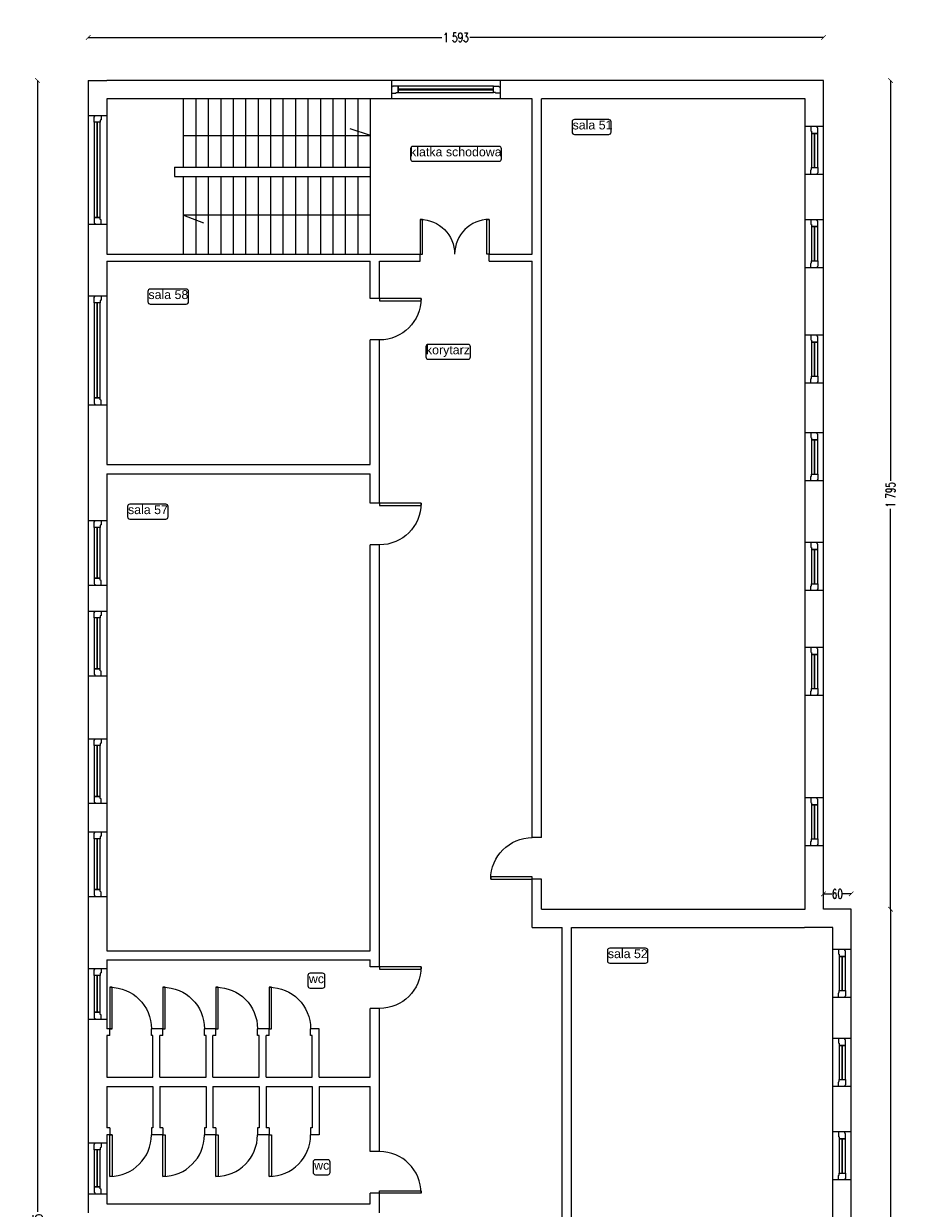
# Model space of a CAD drawing. Header units: centimetres. Extents: x -28146 to 19487, y -25160 to -2224.
# Tile 26 of 29: x 11829 to 13738, y -19073 to -16507. Entities that reach past the tile are written whole.
import ezdxf
from ezdxf.enums import TextEntityAlignment as Align

# ---------------------------------------------------------------- set-up
doc = ezdxf.new("R2010")
doc.units = ezdxf.units.CM
doc.header["$LTSCALE"] = 10
doc.linetypes.add('CONTINU', pattern=[0, 0])
for name, color, linetype, lineweight, true_color in [('IS_Okno_Drzwi', 7, 'Continuous', 9, 0x000000), ('IS_Room (Automatic)', 7, 'Continuous', 25, 0x000000), ('IS_Ściana1', 7, 'Continuous', 9, 0x000000)]:
    doc.layers.add(name, color=color, linetype=linetype, lineweight=lineweight, true_color=true_color)
doc.layers.add('Urzadzenia', color=7, linetype='CONTINU', lineweight=5)
doc.styles.add('Arial_____', font='arial.ttf')
doc.styles.add('styl1', font='simplex.shx', dxfattribs={"width": 0.7})
doc.dimstyles.new('100', dxfattribs={"dimtxt": 20, "dimasz": 10, "dimexe": 1.25, "dimexo": 0, "dimtad": 0, "dimdec": 1, "dimdsep": 46, "dimlunit": 6, "dimtxsty": 'styl1', "dimblk1": 'ARCHTICK', "dimblk2": 'ARCHTICK', "dimsah": 1, "dimcen": 5, "dimse1": 1, "dimse2": 1, "dimclrt": 256, "dimadec": 0, "dimazin": 0, "dimtfac": 1, "dimtdec": 1, "dimtmove": 0, "dimatfit": 3, "dimldrblk": 'ARCHTICK', "dimfxl": 1.25, "dimtolj": 1, "dimtzin": 0, "dimarcsym": 0})

# ---------------------------------------------------------------- blocks, each defined once
blk = doc.blocks.new('4_CoTo_OknoWScianie_1040_1750_400_150_0_15_0_0_ExportItem_1_50_0_False__87f71fa3-f148-4722-b574-2038bd8a55f3_ExportItem')
at = {"layer": 'IS_Okno_Drzwi', "lineweight": -2}
blk.add_lwpolyline([(-0.52, -0.075), (-0.425, -0.075), (-0.415, -0.065), (-0.415, -0.06), (-0.37, -0.06), (-0.37, 0.075), (-0.4875, 0.075), (-0.4975, 0.065), (-0.4975, 0.06), (-0.52, 0.06)], close=True, dxfattribs=at)
at = {"layer": 'IS_Okno_Drzwi', "lineweight": -2, "extrusion": (0, 0, -1)}
for points in [[(0.37, 0.075), (-0.37, 0.075), (-0.37, -0.06), (0.37, -0.06)], [(-0.52, -0.075), (-0.425, -0.075), (-0.415, -0.065), (-0.415, -0.06), (-0.37, -0.06), (-0.37, 0.075), (-0.4875, 0.075), (-0.4975, 0.065), (-0.4975, 0.06), (-0.52, 0.06)]]:
    blk.add_lwpolyline(points, close=True, dxfattribs=at)
at = {"layer": 'IS_Okno_Drzwi', "lineweight": -2, "extrusion": (0, 0, -1), "elevation": -0.001}
blk.add_lwpolyline([(0.37, 0.015), (-0.37, 0.015), (-0.37, 0), (0.37, 0)], close=True, dxfattribs=at)
blk = doc.blocks.new('4_CoTo_OknoWScianie_2360_1000_400_150_0_15_0_0_ExportItem_1_50_0_False__87f71fa3-f148-4722-b574-2038bd8a55f3_ExportItem')
at = {"layer": 'IS_Okno_Drzwi', "lineweight": -2}
blk.add_lwpolyline([(-1.18, -0.075), (-1.085, -0.075), (-1.075, -0.065), (-1.075, -0.06), (-1.03, -0.06), (-1.03, 0.075), (-1.1475, 0.075), (-1.1575, 0.065), (-1.1575, 0.06), (-1.18, 0.06)], close=True, dxfattribs=at)
at = {"layer": 'IS_Okno_Drzwi', "lineweight": -2, "extrusion": (0, 0, -1)}
for points in [[(1.03, 0.075), (-1.03, 0.075), (-1.03, -0.06), (1.03, -0.06)], [(-1.18, -0.075), (-1.085, -0.075), (-1.075, -0.065), (-1.075, -0.06), (-1.03, -0.06), (-1.03, 0.075), (-1.1475, 0.075), (-1.1575, 0.065), (-1.1575, 0.06), (-1.18, 0.06)]]:
    blk.add_lwpolyline(points, close=True, dxfattribs=at)
at = {"layer": 'IS_Okno_Drzwi', "lineweight": -2, "extrusion": (0, 0, -1), "elevation": -0.001}
blk.add_lwpolyline([(1.03, 0.015), (-1.03, 0.015), (-1.03, 0), (1.03, 0)], close=True, dxfattribs=at)
blk = doc.blocks.new('4_CoTo_OknoWScianie_2360_2000_400_150_0_15_0_0_ExportItem_1_50_0_False__87f71fa3-f148-4722-b574-2038bd8a55f3_ExportItem')
at = {"layer": 'IS_Okno_Drzwi', "lineweight": -2}
blk.add_lwpolyline([(-1.18, -0.075), (-1.085, -0.075), (-1.075, -0.065), (-1.075, -0.06), (-1.03, -0.06), (-1.03, 0.075), (-1.1475, 0.075), (-1.1575, 0.065), (-1.1575, 0.06), (-1.18, 0.06)], close=True, dxfattribs=at)
at = {"layer": 'IS_Okno_Drzwi', "lineweight": -2, "extrusion": (0, 0, -1)}
for points in [[(1.03, 0.075), (-1.03, 0.075), (-1.03, -0.06), (1.03, -0.06)], [(-1.18, -0.075), (-1.085, -0.075), (-1.075, -0.065), (-1.075, -0.06), (-1.03, -0.06), (-1.03, 0.075), (-1.1475, 0.075), (-1.1575, 0.065), (-1.1575, 0.06), (-1.18, 0.06)]]:
    blk.add_lwpolyline(points, close=True, dxfattribs=at)
at = {"layer": 'IS_Okno_Drzwi', "lineweight": -2, "extrusion": (0, 0, -1), "elevation": -0.001}
blk.add_lwpolyline([(1.03, 0.015), (-1.03, 0.015), (-1.03, 0), (1.03, 0)], close=True, dxfattribs=at)
blk = doc.blocks.new('4_CoTo_OknoWScianie_1400_2000_400_150_0_15_0_0_ExportItem_1_50_0_False__87f71fa3-f148-4722-b574-2038bd8a55f3_ExportItem')
at = {"layer": 'IS_Okno_Drzwi', "lineweight": -2}
blk.add_lwpolyline([(-0.7, -0.075), (-0.605, -0.075), (-0.595, -0.065), (-0.595, -0.06), (-0.55, -0.06), (-0.55, 0.075), (-0.6675, 0.075), (-0.6775, 0.065), (-0.6775, 0.06), (-0.7, 0.06)], close=True, dxfattribs=at)
at = {"layer": 'IS_Okno_Drzwi', "lineweight": -2, "extrusion": (0, 0, -1)}
for points in [[(0.55, 0.075), (-0.55, 0.075), (-0.55, -0.06), (0.55, -0.06)], [(-0.7, -0.075), (-0.605, -0.075), (-0.595, -0.065), (-0.595, -0.06), (-0.55, -0.06), (-0.55, 0.075), (-0.6675, 0.075), (-0.6775, 0.065), (-0.6775, 0.06), (-0.7, 0.06)]]:
    blk.add_lwpolyline(points, close=True, dxfattribs=at)
at = {"layer": 'IS_Okno_Drzwi', "lineweight": -2, "extrusion": (0, 0, -1), "elevation": -0.001}
blk.add_lwpolyline([(0.55, 0.015), (-0.55, 0.015), (-0.55, 0), (0.55, 0)], close=True, dxfattribs=at)
blk = doc.blocks.new('4_CoTo_OknoWScianie_1100_2000_400_150_0_15_0_0_ExportItem_1_50_0_False__87f71fa3-f148-4722-b574-2038bd8a55f3_ExportItem')
at = {"layer": 'IS_Okno_Drzwi', "lineweight": -2}
blk.add_lwpolyline([(-0.55, -0.075), (-0.455, -0.075), (-0.445, -0.065), (-0.445, -0.06), (-0.4, -0.06), (-0.4, 0.075), (-0.5175, 0.075), (-0.5275, 0.065), (-0.5275, 0.06), (-0.55, 0.06)], close=True, dxfattribs=at)
at = {"layer": 'IS_Okno_Drzwi', "lineweight": -2, "extrusion": (0, 0, -1)}
for points in [[(0.4, 0.075), (-0.4, 0.075), (-0.4, -0.06), (0.4, -0.06)], [(-0.55, -0.075), (-0.455, -0.075), (-0.445, -0.065), (-0.445, -0.06), (-0.4, -0.06), (-0.4, 0.075), (-0.5175, 0.075), (-0.5275, 0.065), (-0.5275, 0.06), (-0.55, 0.06)]]:
    blk.add_lwpolyline(points, close=True, dxfattribs=at)
at = {"layer": 'IS_Okno_Drzwi', "lineweight": -2, "extrusion": (0, 0, -1), "elevation": -0.001}
blk.add_lwpolyline([(0.4, 0.015), (-0.4, 0.015), (-0.4, 0), (0.4, 0)], close=True, dxfattribs=at)
blk = doc.blocks.new('4_CoTo_DrzwiWScianie_900_2000_200_100_0_50_0_0_ExportItem_1_50_0_False__87f71fa3-f148-4722-b574-2038bd8a55f3_ExportItem')
at = {"layer": 'IS_Okno_Drzwi', "lineweight": -2, "extrusion": (0, 0, -1)}
blk.add_lwpolyline([(-0.45, 1), (-0.45, 0.1), (-0.4, 0.1), (-0.4, 1)], close=True, dxfattribs=at)
at = {"layer": 'IS_Okno_Drzwi', "lineweight": -2}
blk.add_arc((0.45, 0.1), 0.9, 90, 180, dxfattribs=at)
blk = doc.blocks.new('4_CoTo_DrzwiWScianie_1500_2000_480_100_0_50_0_0_ExportItem_2_50_0_False__87f71fa3-f148-4722-b574-2038bd8a55f3_ExportItem')
at = {"layer": 'IS_Okno_Drzwi', "lineweight": -2}
blk.add_lwpolyline([(-0.75, 0.99), (-0.75, 0.24), (-0.7, 0.24), (-0.7, 0.99)], close=True, dxfattribs=at)
at = {"layer": 'IS_Okno_Drzwi', "lineweight": -2, "extrusion": (0, 0, -1)}
blk.add_lwpolyline([(-0.75, 0.99), (-0.75, 0.24), (-0.7, 0.24), (-0.7, 0.99)], close=True, dxfattribs=at)
blk.add_arc((0.75, 0.24), 0.75, 90, 180, dxfattribs=at)
at = {"layer": 'IS_Okno_Drzwi', "lineweight": -2}
blk.add_arc((0.75, 0.24), 0.75, 90, 180, dxfattribs=at)
blk = doc.blocks.new('4_CoTo_DrzwiWScianie_900_2000_400_100_0_50_0_0_ExportItem_1_50_0_False__87f71fa3-f148-4722-b574-2038bd8a55f3_ExportItem')
at = {"layer": 'IS_Okno_Drzwi', "lineweight": -2, "extrusion": (0, 0, -1)}
blk.add_lwpolyline([(-0.45, 1.1), (-0.45, 0.2), (-0.4, 0.2), (-0.4, 1.1)], close=True, dxfattribs=at)
at = {"layer": 'IS_Okno_Drzwi', "lineweight": -2}
blk.add_arc((0.45, 0.2), 0.9, 90, 180, dxfattribs=at)
blk = doc.blocks.new('_ARCHTICK')
at = {"color": 0, "linetype": 'ByBlock', "const_width": 0.15}
blk.add_lwpolyline([(-0.5, -0.5), (0.5, 0.5)], dxfattribs=at)
blk = doc.blocks.new('*D580')
at = {"layer": 'Defpoints', "color": 0}
for p in [(13562.5, -16537.2), (11969.5, -16630.5), (13562.5, -16630.5)]:
    blk.add_point(p, dxfattribs=at)
at = {"layer": 'Urzadzenia', "color": 0, "lineweight": -2}
for p, q in [((11969.5, -16537.2), (12735.7, -16537.2)), ((13562.5, -16537.2), (12796.3, -16537.2))]:
    blk.add_line(p, q, dxfattribs=at)
at = {"layer": 'Urzadzenia', "color": 0, "lineweight": -2, "xscale": 10, "yscale": 10, "zscale": 10, "rotation": 180}
blk.add_blockref('_ARCHTICK', (11969.5, -16537.2), dxfattribs=at)
at = {"layer": 'Urzadzenia', "color": 0, "lineweight": -2, "xscale": 10, "yscale": 10, "zscale": 10}
blk.add_blockref('_ARCHTICK', (13562.5, -16537.2), dxfattribs=at)
at = {"layer": 'Urzadzenia', "insert": (12766, -16537.2), "char_height": 20, "attachment_point": 5, "style": 'styl1'}
blk.add_mtext('\\A1;1\xa0593', dxfattribs=at)
blk = doc.blocks.new('*D581')
at = {"layer": 'Defpoints', "color": 0}
for p in [(13562.5, -16630.5), (13562.5, -18425.5), (13707.8, -18425.5)]:
    blk.add_point(p, dxfattribs=at)
at = {"layer": 'Urzadzenia', "color": 0, "lineweight": -2}
for p, q in [((13707.8, -16630.5), (13707.8, -17497.7)), ((13707.8, -18425.5), (13707.8, -17558.3))]:
    blk.add_line(p, q, dxfattribs=at)
at = {"layer": 'Urzadzenia', "color": 0, "lineweight": -2, "xscale": 10, "yscale": 10, "zscale": 10}
for p, rotation in [((13707.8, -16630.5), 90), ((13707.8, -18425.5), 270)]:
    blk.add_blockref('_ARCHTICK', p, dxfattribs=dict(at, rotation=rotation))
at = {"layer": 'Urzadzenia', "insert": (13707.8, -17528), "char_height": 20, "attachment_point": 5, "rotation": 90, "style": 'styl1'}
blk.add_mtext('\\A1;1\xa0795', dxfattribs=at)
blk = doc.blocks.new('*D582')
at = {"layer": 'Defpoints', "color": 0}
for p in [(13622.5, -18425.5), (13622.5, -19902.5), (13707.8, -19902.5)]:
    blk.add_point(p, dxfattribs=at)
at = {"layer": 'Urzadzenia', "color": 0, "lineweight": -2}
for p, q in [((13707.8, -18425.5), (13707.8, -19133.7)), ((13707.8, -19902.5), (13707.8, -19194.3))]:
    blk.add_line(p, q, dxfattribs=at)
at = {"layer": 'Urzadzenia', "color": 0, "lineweight": -2, "xscale": 10, "yscale": 10, "zscale": 10}
for p, rotation in [((13707.8, -18425.5), 90), ((13707.8, -19902.5), 270)]:
    blk.add_blockref('_ARCHTICK', p, dxfattribs=dict(at, rotation=rotation))
at = {"layer": 'Urzadzenia', "insert": (13707.8, -19164), "char_height": 20, "attachment_point": 5, "rotation": 90, "style": 'styl1'}
blk.add_mtext('\\A1;1\xa0477', dxfattribs=at)
blk = doc.blocks.new('*D583')
at = {"layer": 'Defpoints', "color": 0}
for p in [(13622.5, -18392.3), (13562.5, -18425.5), (13622.5, -18425.5)]:
    blk.add_point(p, dxfattribs=at)
at = {"layer": 'Urzadzenia', "color": 0, "lineweight": -2}
for p, q in [((13562.5, -18392.3), (13580.5, -18392.3)), ((13622.5, -18392.3), (13604.4, -18392.3))]:
    blk.add_line(p, q, dxfattribs=at)
at = {"layer": 'Urzadzenia', "color": 0, "lineweight": -2, "xscale": 10, "yscale": 10, "zscale": 10, "rotation": 180}
blk.add_blockref('_ARCHTICK', (13562.5, -18392.3), dxfattribs=at)
at = {"layer": 'Urzadzenia', "color": 0, "lineweight": -2, "xscale": 10, "yscale": 10, "zscale": 10}
blk.add_blockref('_ARCHTICK', (13622.5, -18392.3), dxfattribs=at)
at = {"layer": 'Urzadzenia', "insert": (13592.5, -18392.3), "char_height": 20, "attachment_point": 5, "style": 'styl1'}
blk.add_mtext('\\A1;60', dxfattribs=at)
blk = doc.blocks.new('*D587')
at = {"layer": 'Defpoints', "color": 0}
for p in [(11859.2, -16630.5), (11969.5, -16630.5), (11969.5, -21595.5)]:
    blk.add_point(p, dxfattribs=at)
at = {"layer": 'Urzadzenia', "color": 0, "lineweight": -2}
for p, q in [((11859.2, -16630.5), (11859.2, -19081.3)), ((11859.2, -21595.5), (11859.2, -19144.6))]:
    blk.add_line(p, q, dxfattribs=at)
at = {"layer": 'Urzadzenia', "color": 0, "lineweight": -2, "xscale": 10, "yscale": 10, "zscale": 10}
for p, rotation in [((11859.2, -16630.5), 90), ((11859.2, -21595.5), 270)]:
    blk.add_blockref('_ARCHTICK', p, dxfattribs=dict(at, rotation=rotation))
at = {"layer": 'Urzadzenia', "insert": (11859.2, -19113), "char_height": 20, "attachment_point": 5, "rotation": 90, "style": 'styl1'}
blk.add_mtext('\\A1;4\xa0965', dxfattribs=at)

msp = doc.modelspace()

# ---------------------------------------------------------------- linework, layer by layer
at = {"layer": 'IS_Room (Automatic)'}
for points, elevation in [([(13022.81, -16747.23), (13097.14, -16747.23, 0.4142136), (13102.14, -16742.23), (13102.14, -16719.95, 0.4142136), (13097.14, -16714.95), (13022.81, -16714.95, 0.4142136), (13017.81, -16719.95), (13017.81, -16742.23, 0.4142136)], 20685.9), ([(12103.77, -17114.63), (12181.78, -17114.63, 0.4142136), (12186.78, -17109.63), (12186.78, -17087.34, 0.4142136), (12181.78, -17082.34), (12103.77, -17082.34, 0.4142136), (12098.77, -17087.34), (12098.77, -17109.63, 0.4142136)], 20686.3), ([(12706.09, -17234.32), (12792.49, -17234.32, 0.4142136), (12797.49, -17229.32), (12797.49, -17207.05, 0.4142136), (12792.49, -17202.05), (12706.09, -17202.05, 0.4142136), (12701.09, -17207.05), (12701.09, -17229.32, 0.4142136)], 20686.1), ([(12059.5, -17580.43), (12137.47, -17580.43, 0.4142136), (12142.47, -17575.43), (12142.47, -17553.14, 0.4142136), (12137.47, -17548.14), (12059.5, -17548.14, 0.4142136), (12054.5, -17553.14), (12054.5, -17575.43, 0.4142136)], 20685.8), ([(13099.29, -18542.23), (13177.07, -18542.23, 0.4142136), (13182.07, -18537.23), (13182.07, -18514.95, 0.4142136), (13177.07, -18509.95), (13099.29, -18509.95, 0.4142136), (13094.29, -18514.95), (13094.29, -18537.23, 0.4142136)], 20686.2), ([(12450.25, -18596.41), (12477.13, -18596.41, 0.4142136), (12482.13, -18591.41), (12482.13, -18569.14, 0.4142136), (12477.13, -18564.14), (12450.25, -18564.14, 0.4142136), (12445.25, -18569.14), (12445.25, -18591.41, 0.4142136)], 20685.7)]:
    msp.add_lwpolyline(points, format="xyb", close=True, dxfattribs=dict(at, elevation=elevation))
for points in [[(12672.71, -16805.43), (12859.69, -16805.43, 0.4142136), (12864.69, -16800.43), (12864.69, -16778.14, 0.4142136), (12859.69, -16773.14), (12672.71, -16773.14, 0.4142136), (12667.71, -16778.14), (12667.71, -16800.43, 0.4142136)], [(12461.62, -19000.49), (12488.49, -19000.49, 0.4142136), (12493.49, -18995.49), (12493.49, -18973.23, 0.4142136), (12488.49, -18968.23), (12461.62, -18968.23, 0.4142136), (12456.62, -18973.23), (12456.62, -18995.49, 0.4142136)]]:
    msp.add_lwpolyline(points, format="xyb", close=True, dxfattribs=at)
at = {"layer": 'IS_Ściana1'}
for p, q in [((12626.19, -16630.46, 3205.3), (12626.19, -16670.46, 3205.3)), ((12862.19, -16630.46, 3205.3), (12862.19, -16670.46, 3205.3)), ((12175.98, -16818.44, 3205.3), (12175.98, -16670.46, 3205.3)), ((12202.98, -16818.44, 3205.3), (12202.98, -16670.46, 3205.3)), ((12229.98, -16818.44, 3205.3), (12229.98, -16670.46, 3205.3)), ((12256.98, -16818.44, 3205.3), (12256.98, -16670.46, 3205.3)), ((12283.98, -16818.44, 3205.3), (12283.98, -16670.46, 3205.3)), ((12310.98, -16818.44, 3205.3), (12310.98, -16670.46, 3205.3)), ((12337.98, -16818.44, 3205.3), (12337.98, -16670.46, 3205.3)), ((12364.98, -16818.44, 3205.3), (12364.98, -16670.46, 3205.3)), ((12391.98, -16818.44, 3205.3), (12391.98, -16670.46, 3205.3)), ((12418.98, -16818.44, 3205.3), (12418.98, -16670.46, 3205.3)), ((12445.98, -16818.44, 3205.3), (12445.98, -16670.46, 3205.3)), ((12472.98, -16818.44, 3205.3), (12472.98, -16670.46, 3205.3)), ((12499.98, -16818.44, 3205.3), (12499.98, -16670.46, 3205.3)), ((12526.98, -16818.44, 3205.3), (12526.98, -16670.46, 3205.3)), ((12553.98, -16818.44, 3205.3), (12553.98, -16670.46, 3205.3)), ((12580.98, -17006.46, 3205.3), (12580.98, -16670.46, 3205.3)), ((11969.49, -16705.92, 3205.3), (12009.49, -16705.92, 3205.3)), ((12175.98, -16749.34, 3205.3), (12580.98, -16749.34, 3205.3)), ((12580.98, -16749.34, 3205.3), (12536.68, -16735.03)), ((13562.49, -16730.07, 3205.3), (13522.49, -16730.07, 3205.3)), ((12156.44, -16818.44, 3205.3), (12580.98, -16818.44, 3205.3)), ((12156.44, -16818.44, 3205.3), (12156.44, -16838.44, 3205.3)), ((12156.44, -16838.44, 3205.3), (12580.98, -16838.44, 3205.3)), ((12175.98, -17006.46, 3205.3), (12175.98, -16838.44, 3205.3)), ((12202.98, -17006.46, 3205.3), (12202.98, -16838.44, 3205.3)), ((12229.98, -17006.46, 3205.3), (12229.98, -16838.44, 3205.3)), ((12256.98, -17006.46, 3205.3), (12256.98, -16838.44, 3205.3)), ((12283.98, -17006.46, 3205.3), (12283.98, -16838.44, 3205.3)), ((12310.98, -17006.46, 3205.3), (12310.98, -16838.44, 3205.3)), ((12337.98, -17006.46, 3205.3), (12337.98, -16838.44, 3205.3)), ((12364.98, -17006.46, 3205.3), (12364.98, -16838.44, 3205.3)), ((12391.98, -17006.46, 3205.3), (12391.98, -16838.44, 3205.3)), ((12418.98, -17006.46, 3205.3), (12418.98, -16838.44, 3205.3)), ((12445.98, -17006.46, 3205.3), (12445.98, -16838.44, 3205.3)), ((12472.98, -17006.46, 3205.3), (12472.98, -16838.44, 3205.3)), ((12499.98, -17006.46, 3205.3), (12499.98, -16838.44, 3205.3)), ((12526.98, -17006.46, 3205.3), (12526.98, -16838.44, 3205.3)), ((12553.98, -17006.46, 3205.3), (12553.98, -16838.44, 3205.3)), ((13562.49, -16834.07, 3205.3), (13522.49, -16834.07, 3205.3)), ((12580.98, -16922.45, 3205.3), (12175.98, -16922.45, 3205.3)), ((12175.98, -16922.45, 3205.3), (12218.88, -16938.6)), ((13562.49, -16932, 3205.3), (13522.49, -16932, 3205.3)), ((11969.49, -16941.92, 3205.3), (12009.49, -16941.92, 3205.3)), ((12688.3, -17021.46, 9945.8), (12688.3, -17006.46, 9945.8)), ((12838.3, -17021.46, 3205.3), (12838.3, -17006.46, 3205.3)), ((13562.49, -17036, 3205.3), (13522.49, -17036, 3205.3)), ((11969.49, -17096.73, 3205.3), (12009.49, -17096.73, 3205.3)), ((12600.49, -17102.36, 3205.3), (12580.49, -17102.36, 3205.3)), ((13562.49, -17182.19, 3205.3), (13522.49, -17182.19, 3205.3)), ((12600.49, -17192.36, 3205.3), (12580.49, -17192.36, 3205.3)), ((13562.49, -17286.19, 3205.3), (13522.49, -17286.19, 3205.3)), ((11969.49, -17332.73, 3205.3), (12009.49, -17332.73, 3205.3)), ((13562.49, -17393.86, 3205.3), (13522.49, -17393.86, 3205.3)), ((13562.49, -17497.86, 3205.3), (13522.49, -17497.86, 3205.3)), ((12600.49, -17546.26, 3205.3), (12580.49, -17546.26, 3205.3)), ((11969.49, -17583.34, 3205.3), (12009.49, -17583.34, 3205.3)), ((12600.49, -17636.26, 3205.3), (12580.49, -17636.26, 3205.3)), ((13562.49, -17631.46, 3205.3), (13522.49, -17631.46, 3205.3)), ((11969.49, -17723.34, 3205.3), (12009.49, -17723.34, 3205.3)), ((13562.49, -17735.46, 3205.3), (13522.49, -17735.46, 3205.3)), ((11969.49, -17779.67, 3205.3), (12009.49, -17779.67, 3205.3)), ((13562.49, -17858.66, 3205.3), (13522.49, -17858.66, 3205.3)), ((11969.49, -17919.67, 3205.3), (12009.49, -17919.67, 3205.3)), ((13562.49, -17962.66, 3205.3), (13522.49, -17962.66, 3205.3)), ((11969.49, -18056.15, 3205.3), (12009.49, -18056.15, 3205.3)), ((13562.49, -18184.3, 3205.3), (13522.49, -18184.3, 3205.3)), ((11969.49, -18196.15, 3205.3), (12009.49, -18196.15, 3205.3)), ((11969.49, -18257.76, 3205.3), (12009.49, -18257.76, 3205.3)), ((12951.49, -18270.33, 3205.3), (12931.49, -18270.33, 3205.3)), ((13562.49, -18288.3, 3205.3), (13522.49, -18288.3, 3205.3)), ((12951.49, -18360.33, 3205.3), (12931.49, -18360.33, 3205.3)), ((11969.49, -18397.76, 3205.3), (12009.49, -18397.76, 3205.3)), ((13622.49, -18512.7, 3205.3), (13582.49, -18512.7, 3205.3)), ((12600.49, -18550.57, 3205.3), (12580.49, -18550.57, 3205.3)), ((11969.49, -18553.72, 3205.3), (12009.49, -18553.72, 3205.3)), ((13622.49, -18616.7, 3205.3), (13582.49, -18616.7, 3205.3)), ((12600.49, -18640.57, 3205.3), (12580.49, -18640.57, 3205.3)), ((11969.49, -18663.72, 3205.3), (12009.49, -18663.72, 3205.3)), ((12021.09, -18684.35, 6412.78), (12009.49, -18684.35, 6412.78)), ((12016.09, -18699.35, 6412.78), (12009.49, -18699.35, 6412.78)), ((12016.09, -18699.35, 6412.78), (12016.09, -18684.35, -126.55)), ((12131.09, -18684.35, 6412.78), (12106.09, -18684.35, 6412.78)), ((12106.09, -18699.35, 6412.78), (12106.09, -18684.35, -126.55)), ((12109.49, -18699.35, 6412.78), (12106.09, -18699.35, 6412.78)), ((12109.49, -18789.35, 6412.78), (12109.49, -18699.35, 6412.78)), ((12124.49, -18789.35, 6412.78), (12124.49, -18699.35, 6412.78)), ((12131.09, -18699.35, 6412.78), (12124.49, -18699.35, 6412.78)), ((12131.09, -18699.35, 6412.78), (12131.09, -18684.35, -126.55)), ((12246.09, -18684.35, -126.55), (12221.09, -18684.35, 6412.78)), ((12221.09, -18699.35, 6412.78), (12221.09, -18684.35, -126.55)), ((12224.49, -18699.35, 6412.78), (12221.09, -18699.35, 6412.78)), ((12224.49, -18789.35, 6412.78), (12224.49, -18699.35, 6412.78)), ((12239.49, -18789.35, 6412.78), (12239.49, -18699.35, 6412.78)), ((12246.09, -18699.35, 6412.78), (12239.49, -18699.35, 6412.78)), ((12246.09, -18699.35, 6412.78), (12246.09, -18684.35, -126.55)), ((12361.09, -18684.35, -126.55), (12336.09, -18684.35, 6412.78)), ((12336.09, -18699.35, 6412.78), (12336.09, -18684.35, -126.55)), ((12339.49, -18699.35, 6412.78), (12336.09, -18699.35, 6412.78)), ((12339.49, -18789.35, 6412.78), (12339.49, -18699.35, 6412.78)), ((12354.49, -18789.35, 6412.78), (12354.74, -18699.35, 6412.78)), ((12361.09, -18699.35, 6412.78), (12354.49, -18699.35, 6412.78)), ((12361.09, -18699.35, 6412.78), (12361.09, -18684.35, -126.55)), ((12469.74, -18684.35, 6412.78), (12451.09, -18684.35, 6412.78)), ((12451.09, -18699.35, 6412.78), (12451.09, -18684.35, -126.55)), ((12454.49, -18699.35, 6412.78), (12451.09, -18699.35, 6412.78)), ((12454.49, -18789.35, 6412.78), (12454.49, -18699.35, 6412.78)), ((12469.74, -18789.35, 3205.3), (12469.74, -18684.35, 6412.78)), ((13622.49, -18705.46, 3205.3), (13582.49, -18705.46, 3205.3)), ((12109.49, -18809.35, 3205.3), (12109.49, -18899.35, 3205.3)), ((12124.49, -18809.35, 3205.3), (12124.49, -18899.35, 3205.3)), ((12224.49, -18809.35, 3205.3), (12224.49, -18899.35, 3205.3)), ((12239.49, -18809.35, 3205.3), (12239.49, -18899.35, 3205.3)), ((12339.49, -18809.35, 3205.3), (12339.49, -18899.35, 3205.3)), ((12354.49, -18809.35, 3205.3), (12354.74, -18899.35, 3205.3)), ((12454.49, -18809.35, 3205.3), (12454.49, -18899.35, 3205.3)), ((12469.74, -18809.35, -2.17), (12469.74, -18914.35, 3205.3)), ((13622.49, -18809.46, 3205.3), (13582.49, -18809.46, 3205.3)), ((12016.09, -18899.35, 3205.3), (12009.49, -18899.35, 3205.3)), ((12016.09, -18899.35, 3205.3), (12016.09, -18914.35, -3334.02)), ((12109.49, -18899.35, 3205.3), (12106.09, -18899.35, 3205.3)), ((12106.09, -18899.35, 3205.3), (12106.09, -18914.35, -3334.02)), ((12131.09, -18899.35, 3205.3), (12124.49, -18899.35, 3205.3)), ((12131.09, -18899.35, 3205.3), (12131.09, -18914.35, -3334.02)), ((12224.49, -18899.35, 3205.3), (12221.09, -18899.35, 3205.3)), ((12221.09, -18899.35, 3205.3), (12221.09, -18914.35, -3334.02)), ((12246.09, -18899.35, 3205.3), (12239.49, -18899.35, 3205.3)), ((12246.09, -18899.35, 3205.3), (12246.09, -18914.35, -3334.02)), ((12339.49, -18899.35, 3205.3), (12336.09, -18899.35, 3205.3)), ((12336.09, -18899.35, 3205.3), (12336.09, -18914.35, -3334.02)), ((12361.09, -18899.35, 3205.3), (12354.49, -18899.35, 3205.3)), ((12361.09, -18899.35, 3205.3), (12361.09, -18914.35, -3334.02)), ((12454.49, -18899.35, 3205.3), (12451.09, -18899.35, 3205.3)), ((12451.09, -18899.35, 3205.3), (12451.09, -18914.35, -3334.02)), ((13622.49, -18908, 3205.3), (13582.49, -18908, 3205.3)), ((11969.49, -18931.66, 3205.3), (12009.49, -18931.66, 3205.3)), ((12021.09, -18914.35, 3205.3), (12009.49, -18914.35, 3205.3)), ((12131.09, -18914.35, 3205.3), (12106.09, -18914.35, 3205.3)), ((12246.09, -18914.35, -3334.02), (12221.09, -18914.35, 3205.3)), ((12361.09, -18914.35, -3334.02), (12336.09, -18914.35, 3205.3)), ((12469.74, -18914.35, 3205.3), (12451.09, -18914.35, 3205.3)), ((12600.49, -18950.31, 3205.3), (12580.49, -18950.31, 3205.3)), ((13622.49, -19012, 3205.3), (13582.49, -19012, 3205.3)), ((11969.49, -19041.66, 3205.3), (12009.49, -19041.66, 3205.3)), ((12600.49, -19040.31, 3205.3), (12580.49, -19040.31, 3205.3))]:
    msp.add_line(p, q, dxfattribs=at)
at = {"layer": 'IS_Ściana1', "extrusion": (0, 1, 0)}
for points, elevation in [([(-11969.49, 3205.3), (-12009.49, 3205.3)], -16630.46), ([(-12626.19, 3205.3), (-12009.49, 3205.3)], -16630.46), ([(-12862.19, 3205.3), (-12626.19, 3205.3)], -16630.46), ([(-12931.49, 3205.3), (-12862.19, 3205.3)], -16630.46), ([(-12951.49, 3205.3), (-12931.49, 3205.3)], -16630.46), ([(-13522.49, 3205.3), (-12951.49, 3205.3)], -16630.46), ([(-13562.49, 3205.3), (-13522.49, 3205.3)], -16630.46), ([(-12626.19, 3205.3), (-12009.49, 3205.3)], -16670.46), ([(-12862.19, 3205.3), (-12626.19, 3205.3)], -16670.46), ([(-12931.49, 3205.3), (-12862.19, 3205.3)], -16670.46), ([(-13522.49, 3205.3), (-12951.49, 3205.3)], -16670.46), ([(-12009.49, 3205.3), (-12580.49, 3205.3)], -17006.46), ([(-12580.49, 3205.3), (-12600.49, 3205.3)], -17006.46), ([(-12600.49, 3205.3), (-12688.3, 9945.8)], -17006.46), ([(-12838.3, 3205.3), (-12931.49, 3205.3)], -17006.46), ([(-12009.49, 3205.3), (-12580.49, 3205.3)], -17021.46), ([(-12600.49, 3205.3), (-12688.3, 9945.8)], -17021.46), ([(-12838.3, 3205.3), (-12931.49, 3205.3)], -17021.46), ([(-12009.49, 3205.3), (-12580.49, 3205.3)], -17462.35), ([(-12009.49, 3205.3), (-12580.49, 3205.3)], -17482.35), ([(-12951.49, 3205.3), (-12996.49, 3205.3)], -18425.46), ([(-12996.49, 3205.3), (-13016.49, 3205.3)], -18425.46), ([(-13016.49, 3205.3), (-13522.49, 3205.3)], -18425.46), ([(-13582.49, 3205.3), (-13562.49, 3205.3)], -18425.46), ([(-13622.49, 3205.3), (-13582.49, 3205.3)], -18425.46), ([(-12931.49, 3205.3), (-12996.49, 3205.3)], -18465.46), ([(-13016.49, 3205.3), (-13521.06, 3205.3)], -18465.46), ([(-13582.49, 3205.3), (-13521.06, 3205.3)], -18465.46), ([(-12009.49, 3205.3), (-12580.49, 3205.3)], -18515.35), ([(-12009.49, 3205.3), (-12580.49, 3205.3)], -18535.35), ([(-12009.49, 3205.3), (-12109.49, 3205.3)], -18809.35), ([(-12124.49, 3205.3), (-12224.49, 3205.3)], -18809.35), ([(-12239.49, 3205.3), (-12339.49, 3205.3)], -18809.35), ([(-12354.49, 3205.3), (-12454.49, 3205.3)], -18809.35), ([(-12469.74, 3205.3), (-12580.49, 3205.3)], -18809.35), ([(-12009.49, 3205.3), (-12580.49, 3205.3)], -19063.35)]:
    msp.add_lwpolyline(points, dxfattribs=dict(at, elevation=elevation))
at = {"layer": 'IS_Ściana1', "extrusion": (1, 0, 0)}
for points, elevation in [([(-16630.46, 3205.3), (-16705.92, 3205.3)], 11969.49), ([(-16730.07, 3205.3), (-16630.46, 3205.3)], 13562.49), ([(-16670.46, 3205.3), (-16705.92, 3205.3)], 12009.49), ([(-17006.46, 3205.3), (-16670.46, 3205.3)], 12931.49), ([(-17006.46, 3205.3), (-16670.46, 3205.3)], 12951.49), ([(-16730.07, 3205.3), (-16670.46, 3205.3)], 13522.49), ([(-16705.92, 3205.3), (-16941.92, 3205.3)], 11969.49), ([(-16705.92, 3205.3), (-16941.92, 3205.3)], 12009.49), ([(-16834.07, 3205.3), (-16730.07, 3205.3)], 13522.49), ([(-16834.07, 3205.3), (-16730.07, 3205.3)], 13562.49), ([(-16932, 3205.3), (-16834.07, 3205.3)], 13522.49), ([(-16932, 3205.3), (-16834.07, 3205.3)], 13562.49), ([(-17036, 3205.3), (-16932, 3205.3)], 13522.49), ([(-17036, 3205.3), (-16932, 3205.3)], 13562.49), ([(-16941.92, 3205.3), (-17006.46, 3205.3)], 11969.49), ([(-16941.92, 3205.3), (-17006.46, 3205.3)], 12009.49), ([(-17006.46, 3205.3), (-17021.46, 3205.3)], 11969.49), ([(-17021.46, 3205.3), (-17006.46, 3205.3)], 12951.49), ([(-17021.46, 3205.3), (-17096.73, 3205.3)], 11969.49), ([(-17021.46, 3205.3), (-17096.73, 3205.3)], 12009.49), ([(-17102.36, 3205.3), (-17021.46, 3205.3)], 12580.49), ([(-17102.36, 3205.3), (-17021.46, 3205.3)], 12600.49), ([(-18270.33, 3205.3), (-17021.46, 3205.3)], 12931.49), ([(-18270.33, 3205.3), (-17021.46, 3205.3)], 12951.49), ([(-17182.19, 3205.3), (-17036, 3205.3)], 13522.49), ([(-17182.19, 3205.3), (-17036, 3205.3)], 13562.49), ([(-17096.73, 3205.3), (-17332.73, 3205.3)], 11969.49), ([(-17096.73, 3205.3), (-17332.73, 3205.3)], 12009.49), ([(-17286.19, 3205.3), (-17182.19, 3205.3)], 13522.49), ([(-17286.19, 3205.3), (-17182.19, 3205.3)], 13562.49), ([(-17462.35, 3205.3), (-17192.36, 3205.3)], 12580.49), ([(-17462.35, 3205.3), (-17192.36, 3205.3)], 12600.49), ([(-17393.86, 3205.3), (-17286.19, 3205.3)], 13522.49), ([(-17393.86, 3205.3), (-17286.19, 3205.3)], 13562.49), ([(-17332.73, 3205.3), (-17462.35, 3205.3)], 11969.49), ([(-17332.73, 3205.3), (-17462.35, 3205.3)], 12009.49), ([(-17497.86, 3205.3), (-17393.86, 3205.3)], 13522.49), ([(-17497.86, 3205.3), (-17393.86, 3205.3)], 13562.49), ([(-17462.35, 3205.3), (-17482.35, 3205.3)], 11969.49), ([(-17482.35, 3205.3), (-17462.35, 3205.3)], 12600.49), ([(-17482.35, 3205.3), (-17583.34, 3205.3)], 11969.49), ([(-17482.35, 3205.3), (-17583.34, 3205.3)], 12009.49), ([(-17546.26, 3205.3), (-17482.35, 3205.3)], 12580.49), ([(-17546.26, 3205.3), (-17482.35, 3205.3)], 12600.49), ([(-17631.46, 3205.3), (-17497.86, 3205.3)], 13522.49), ([(-17631.46, 3205.3), (-17497.86, 3205.3)], 13562.49), ([(-17583.34, 3205.3), (-17723.34, 3205.3)], 11969.49), ([(-17583.34, 3205.3), (-17723.34, 3205.3)], 12009.49), ([(-18515.35, 3205.3), (-17636.26, 3205.3)], 12580.49), ([(-18515.35, 3205.3), (-17636.26, 3205.3)], 12600.49), ([(-17735.46, 3205.3), (-17631.46, 3205.3)], 13522.49), ([(-17735.46, 3205.3), (-17631.46, 3205.3)], 13562.49), ([(-17723.34, 3205.3), (-17779.67, 3205.3)], 11969.49), ([(-17723.34, 3205.3), (-17779.67, 3205.3)], 12009.49), ([(-17858.66, 3205.3), (-17735.46, 3205.3)], 13522.49), ([(-17858.66, 3205.3), (-17735.46, 3205.3)], 13562.49), ([(-17779.67, 3205.3), (-17919.67, 3205.3)], 11969.49), ([(-17779.67, 3205.3), (-17919.67, 3205.3)], 12009.49), ([(-17962.66, 3205.3), (-17858.66, 3205.3)], 13522.49), ([(-17962.66, 3205.3), (-17858.66, 3205.3)], 13562.49), ([(-17919.67, 3205.3), (-18056.15, 3205.3)], 11969.49), ([(-17919.67, 3205.3), (-18056.15, 3205.3)], 12009.49), ([(-18184.3, 3205.3), (-17962.66, 3205.3)], 13522.49), ([(-18184.3, 3205.3), (-17962.66, 3205.3)], 13562.49), ([(-18056.15, 3205.3), (-18196.15, 3205.3)], 11969.49), ([(-18056.15, 3205.3), (-18196.15, 3205.3)], 12009.49), ([(-18288.3, 3205.3), (-18184.3, 3205.3)], 13522.49), ([(-18288.3, 3205.3), (-18184.3, 3205.3)], 13562.49), ([(-18196.15, 3205.3), (-18257.76, 3205.3)], 11969.49), ([(-18196.15, 3205.3), (-18257.76, 3205.3)], 12009.49), ([(-18257.76, 3205.3), (-18397.76, 3205.3)], 11969.49), ([(-18257.76, 3205.3), (-18397.76, 3205.3)], 12009.49), ([(-18425.46, 3205.3), (-18288.3, 3205.3)], 13522.49), ([(-18425.46, 3205.3), (-18288.3, 3205.3)], 13562.49), ([(-18425.46, 3205.3), (-18360.33, 3205.3)], 12931.49), ([(-18425.46, 3205.3), (-18360.33, 3205.3)], 12951.49), ([(-18397.76, 3205.3), (-18515.35, 3205.3)], 11969.49), ([(-18397.76, 3205.3), (-18515.35, 3205.3)], 12009.49), ([(-18465.46, 3205.3), (-18425.46, 3205.3)], 12931.49), ([(-18512.7, 3205.3), (-18425.46, 3205.3)], 13622.49), ([(-19688.18, 3205.3), (-18465.46, 3205.3)], 12996.49), ([(-19688.18, 3205.3), (-18465.46, 3205.3)], 13016.49), ([(-18512.7, 3205.3), (-18465.46, 3205.3)], 13582.49), ([(-18515.35, 3205.3), (-18535.35, 3205.3)], 11969.49), ([(-18535.35, 3205.3), (-18515.35, 3205.3)], 12600.49), ([(-18616.7, 3205.3), (-18512.7, 3205.3)], 13582.49), ([(-18616.7, 3205.3), (-18512.7, 3205.3)], 13622.49), ([(-18535.35, 3205.3), (-18586.64, 3205.3)], 11969.49), ([(-18535.35, 3205.3), (-18586.64, 3205.3)], 12009.49), ([(-18550.57, 3205.3), (-18535.35, 3205.3)], 12580.49), ([(-18550.57, 3205.3), (-18535.35, 3205.3)], 12600.49), ([(-18553.72, 3205.3), (-18663.72, 3205.3)], 11969.49), ([(-18553.72, 3205.3), (-18663.72, 3205.3)], 12009.49), ([(-18705.46, 3205.3), (-18616.7, 3205.3)], 13582.49), ([(-18705.46, 3205.3), (-18616.7, 3205.3)], 13622.49), ([(-18789.35, 3205.3), (-18640.57, 3205.3)], 12580.49), ([(-18789.35, 3205.3), (-18640.57, 3205.3)], 12600.49), ([(-18663.72, 3205.3), (-18789.35, 3205.3)], 11969.49), ([(-18663.72, 3205.3), (-18684.35, 3205.3)], 12009.49), ([(-18699.35, 3205.3), (-18789.35, 3205.3)], 12009.49), ([(-18809.46, 3205.3), (-18705.46, 3205.3)], 13582.49), ([(-18809.46, 3205.3), (-18705.46, 3205.3)], 13622.49), ([(-18789.35, 3205.3), (-18809.35, 3205.3)], 11969.49), ([(-18809.35, 3205.3), (-18789.35, 3205.3)], 12600.49), ([(-18809.35, 3205.3), (-18931.66, 3205.3)], 11969.49), ([(-18809.35, 3205.3), (-18899.35, 3205.3)], 12009.49), ([(-18950.31, 3205.3), (-18809.35, 3205.3)], 12580.49), ([(-18950.31, 3205.3), (-18809.35, 3205.3)], 12600.49), ([(-18908, 3205.3), (-18809.46, 3205.3)], 13582.49), ([(-18908, 3205.3), (-18809.46, 3205.3)], 13622.49), ([(-19012, 3205.3), (-18908, 3205.3)], 13582.49), ([(-19012, 3205.3), (-18908, 3205.3)], 13622.49), ([(-18931.66, 3205.3), (-19041.66, 3205.3)], 11969.49), ([(-18914.35, 3205.3), (-18931.66, 3205.3)], 12009.49), ([(-18931.66, 3205.3), (-19041.66, 3205.3)], 12009.49), ([(-18997.22, 3205.3), (-19063.35, 3205.3)], 11969.49), ([(-18997.22, 3205.3), (-19063.35, 3205.3)], 12009.49), ([(-19125.12, 3205.3), (-19012, 3205.3)], 13582.49), ([(-19125.12, 3205.3), (-19012, 3205.3)], 13622.49), ([(-19063.35, 3205.3), (-19083.35, 3205.3)], 11969.49), ([(-19063.35, 3205.3), (-19040.31, 3205.3)], 12580.49), ([(-19063.35, 3205.3), (-19040.31, 3205.3)], 12600.49), ([(-19083.35, 3205.3), (-19063.35, 3205.3)], 12600.49)]:
    msp.add_lwpolyline(points, dxfattribs=dict(at, elevation=elevation))
at = {"layer": 'IS_Ściana1', "elevation": 3205.3}
for points in [[(12009.49, -18789.35), (12109.49, -18789.35)], [(12124.49, -18789.35), (12224.49, -18789.35)], [(12239.49, -18789.35), (12339.49, -18789.35)], [(12354.49, -18789.35), (12454.49, -18789.35)], [(12469.74, -18789.35), (12580.49, -18789.35)]]:
    msp.add_lwpolyline(points, dxfattribs=at)

# ---------------------------------------------------------------- block references
at = {"layer": 'IS_Okno_Drzwi', "yscale": 100, "zscale": 100}
for name, p, xscale in [('4_CoTo_OknoWScianie_2360_2000_400_150_0_15_0_0_ExportItem_1_50_0_False__87f71fa3-f148-4722-b574-2038bd8a55f3_ExportItem', (12744.19, -16650.46, 9986.6), -100), ('4_CoTo_DrzwiWScianie_1500_2000_480_100_0_50_0_0_ExportItem_2_50_0_False__87f71fa3-f148-4722-b574-2038bd8a55f3_ExportItem', (12763.3, -17030.46, 9945.8), 100), ('4_CoTo_DrzwiWScianie_900_2000_400_100_0_50_0_0_ExportItem_1_50_0_False__87f71fa3-f148-4722-b574-2038bd8a55f3_ExportItem', (12061.09, -18704.35, 6412.78), -100), ('4_CoTo_DrzwiWScianie_900_2000_400_100_0_50_0_0_ExportItem_1_50_0_False__87f71fa3-f148-4722-b574-2038bd8a55f3_ExportItem', (12176.09, -18704.35, 6412.78), -100), ('4_CoTo_DrzwiWScianie_900_2000_400_100_0_50_0_0_ExportItem_1_50_0_False__87f71fa3-f148-4722-b574-2038bd8a55f3_ExportItem', (12291.09, -18704.35, 6412.78), -100), ('4_CoTo_DrzwiWScianie_900_2000_400_100_0_50_0_0_ExportItem_1_50_0_False__87f71fa3-f148-4722-b574-2038bd8a55f3_ExportItem', (12406.09, -18704.35, 6412.78), -100)]:
    msp.add_blockref(name, p, dxfattribs=dict(at, xscale=xscale))
for name, p, xscale, rotation in [('4_CoTo_OknoWScianie_2360_1000_400_150_0_15_0_0_ExportItem_1_50_0_False__87f71fa3-f148-4722-b574-2038bd8a55f3_ExportItem', (11989.49, -16823.92, 9984.8), -100, 89.99999999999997), ('4_CoTo_OknoWScianie_1040_1750_400_150_0_15_0_0_ExportItem_1_50_0_False__87f71fa3-f148-4722-b574-2038bd8a55f3_ExportItem', (13542.49, -16782.07, 9984.7), -100, 270), ('4_CoTo_OknoWScianie_1040_1750_400_150_0_15_0_0_ExportItem_1_50_0_False__87f71fa3-f148-4722-b574-2038bd8a55f3_ExportItem', (13542.49, -16984, 9984.6), -100, 270), ('4_CoTo_OknoWScianie_2360_2000_400_150_0_15_0_0_ExportItem_1_50_0_False__87f71fa3-f148-4722-b574-2038bd8a55f3_ExportItem', (11989.49, -17214.73, 9984.9), -100, 89.99999999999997), ('4_CoTo_DrzwiWScianie_900_2000_200_100_0_50_0_0_ExportItem_1_50_0_False__87f71fa3-f148-4722-b574-2038bd8a55f3_ExportItem', (12590.49, -17147.36, 9988), -100, 270), ('4_CoTo_OknoWScianie_1040_1750_400_150_0_15_0_0_ExportItem_1_50_0_False__87f71fa3-f148-4722-b574-2038bd8a55f3_ExportItem', (13542.49, -17234.19, 9984.5), -100, 270), ('4_CoTo_OknoWScianie_1040_1750_400_150_0_15_0_0_ExportItem_1_50_0_False__87f71fa3-f148-4722-b574-2038bd8a55f3_ExportItem', (13542.49, -17445.86, 9984.4), -100, 270), ('4_CoTo_DrzwiWScianie_900_2000_200_100_0_50_0_0_ExportItem_1_50_0_False__87f71fa3-f148-4722-b574-2038bd8a55f3_ExportItem', (12590.49, -17591.26, 9988.1), -100, 270), ('4_CoTo_OknoWScianie_1400_2000_400_150_0_15_0_0_ExportItem_1_50_0_False__87f71fa3-f148-4722-b574-2038bd8a55f3_ExportItem', (11989.49, -17653.34, 9985), -100, 89.99999999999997), ('4_CoTo_OknoWScianie_1040_1750_400_150_0_15_0_0_ExportItem_1_50_0_False__87f71fa3-f148-4722-b574-2038bd8a55f3_ExportItem', (13542.49, -17683.46, 9984.3), -100, 270), ('4_CoTo_OknoWScianie_1400_2000_400_150_0_15_0_0_ExportItem_1_50_0_False__87f71fa3-f148-4722-b574-2038bd8a55f3_ExportItem', (11989.49, -17849.67, 9985.1), -100, 89.99999999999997), ('4_CoTo_OknoWScianie_1040_1750_400_150_0_15_0_0_ExportItem_1_50_0_False__87f71fa3-f148-4722-b574-2038bd8a55f3_ExportItem', (13542.49, -17910.66, 9984.2), -100, 270), ('4_CoTo_OknoWScianie_1400_2000_400_150_0_15_0_0_ExportItem_1_50_0_False__87f71fa3-f148-4722-b574-2038bd8a55f3_ExportItem', (11989.49, -18126.15, 9985.2), -100, 89.99999999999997), ('4_CoTo_OknoWScianie_1040_1750_400_150_0_15_0_0_ExportItem_1_50_0_False__87f71fa3-f148-4722-b574-2038bd8a55f3_ExportItem', (13542.49, -18236.3, 9984.1), -100, 270), ('4_CoTo_OknoWScianie_1400_2000_400_150_0_15_0_0_ExportItem_1_50_0_False__87f71fa3-f148-4722-b574-2038bd8a55f3_ExportItem', (11989.49, -18327.76, 9985.3), -100, 89.99999999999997), ('4_CoTo_DrzwiWScianie_900_2000_200_100_0_50_0_0_ExportItem_1_50_0_False__87f71fa3-f148-4722-b574-2038bd8a55f3_ExportItem', (12941.49, -18315.33, 9989.2), -100, 89.99999999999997), ('4_CoTo_OknoWScianie_1040_1750_400_150_0_15_0_0_ExportItem_1_50_0_False__87f71fa3-f148-4722-b574-2038bd8a55f3_ExportItem', (13602.49, -18564.7, 9984), -100, 270), ('4_CoTo_DrzwiWScianie_900_2000_200_100_0_50_0_0_ExportItem_1_50_0_False__87f71fa3-f148-4722-b574-2038bd8a55f3_ExportItem', (12590.49, -18595.57, 9988.2), -100, 270), ('4_CoTo_OknoWScianie_1100_2000_400_150_0_15_0_0_ExportItem_1_50_0_False__87f71fa3-f148-4722-b574-2038bd8a55f3_ExportItem', (11989.49, -18608.72, 9985.4), -100, 89.99999999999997), ('4_CoTo_OknoWScianie_1040_1750_400_150_0_15_0_0_ExportItem_1_50_0_False__87f71fa3-f148-4722-b574-2038bd8a55f3_ExportItem', (13602.49, -18757.46, 9983.9), -100, 270), ('4_CoTo_OknoWScianie_1040_1750_400_150_0_15_0_0_ExportItem_1_50_0_False__87f71fa3-f148-4722-b574-2038bd8a55f3_ExportItem', (13602.49, -18960, 9983.8), -100, 270), ('4_CoTo_OknoWScianie_1100_2000_400_150_0_15_0_0_ExportItem_1_50_0_False__87f71fa3-f148-4722-b574-2038bd8a55f3_ExportItem', (11989.49, -18986.66, 9985.5), -100, 89.99999999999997), ('4_CoTo_DrzwiWScianie_900_2000_400_100_0_50_0_0_ExportItem_1_50_0_False__87f71fa3-f148-4722-b574-2038bd8a55f3_ExportItem', (12061.09, -18894.35, 3205.3), 100, 180), ('4_CoTo_DrzwiWScianie_900_2000_400_100_0_50_0_0_ExportItem_1_50_0_False__87f71fa3-f148-4722-b574-2038bd8a55f3_ExportItem', (12176.09, -18894.35, 3205.3), 100, 180), ('4_CoTo_DrzwiWScianie_900_2000_400_100_0_50_0_0_ExportItem_1_50_0_False__87f71fa3-f148-4722-b574-2038bd8a55f3_ExportItem', (12291.09, -18894.35, 3205.3), 100, 180), ('4_CoTo_DrzwiWScianie_900_2000_400_100_0_50_0_0_ExportItem_1_50_0_False__87f71fa3-f148-4722-b574-2038bd8a55f3_ExportItem', (12406.09, -18894.35, 3205.3), 100, 180), ('4_CoTo_DrzwiWScianie_900_2000_200_100_0_50_0_0_ExportItem_1_50_0_False__87f71fa3-f148-4722-b574-2038bd8a55f3_ExportItem', (12590.49, -18995.31, 9988.3), 100, 270)]:
    msp.add_blockref(name, p, dxfattribs=dict(at, xscale=xscale, rotation=rotation))

# ---------------------------------------------------------------- texts
at = {"layer": 'IS_Room (Automatic)', "style": 'Arial_____'}
for s, p in [('sala 51', (13061.99, -16742.23, 20685.9)), ('klatka schodowa', (12765.89, -16800.43)), ('sala 58', (12142.95, -17109.63, 20686.3)), ('korytarz', (12748.7, -17229.32, 20686.1)), ('sala 57', (12098.68, -17575.43, 20685.8)), ('sala 52', (13138.47, -18537.23, 20686.2)), ('wc', (12463.77, -18591.41, 20685.7)), ('wc', (12475.14, -18995.49))]:
    msp.add_text(s, height=19.2, dxfattribs=at).set_placement(p, align=Align.BOTTOM_CENTER)

# ---------------------------------------------------------------- dimensions: what is measured, and where the dimension line sits
at = {"layer": 'Urzadzenia'}
for base, p1, p2, picture, middle in [((13562.49, -16537.24), (11969.49, -16630.46, 3205.3), (13562.49, -16630.46, 3205.3), '*D580', (12765.99, -16537.24)), ((13622.49, -18392.33), (13562.49, -18425.46), (13622.49, -18425.46), '*D583', (13592.49, -18392.33))]:
    dim = msp.add_linear_dim(base=base, p1=p1, p2=p2, dimstyle='100', dxfattribs=at)
    dim.commit()
    dim.dimension.update_dxf_attribs({"geometry": picture, "text_midpoint": middle})
for base, p1, p2, picture, middle in [((11859.24, -16630.46), (11969.49, -21595.46), (11969.49, -16630.46), '*D587', (11859.24, -19112.96)), ((13707.81, -18425.46), (13562.49, -16630.46), (13562.49, -18425.46, 3205.3), '*D581', (13707.81, -17527.96)), ((13707.81, -19902.46), (13622.49, -18425.46, 3205.3), (13622.49, -19902.46, 3205.3), '*D582', (13707.81, -19163.96))]:
    dim = msp.add_linear_dim(base=base, p1=p1, p2=p2, angle=90, dimstyle='100', dxfattribs=at)
    dim.commit()
    dim.dimension.update_dxf_attribs({"geometry": picture, "text_midpoint": middle})

doc.saveas('drawing.dxf')
